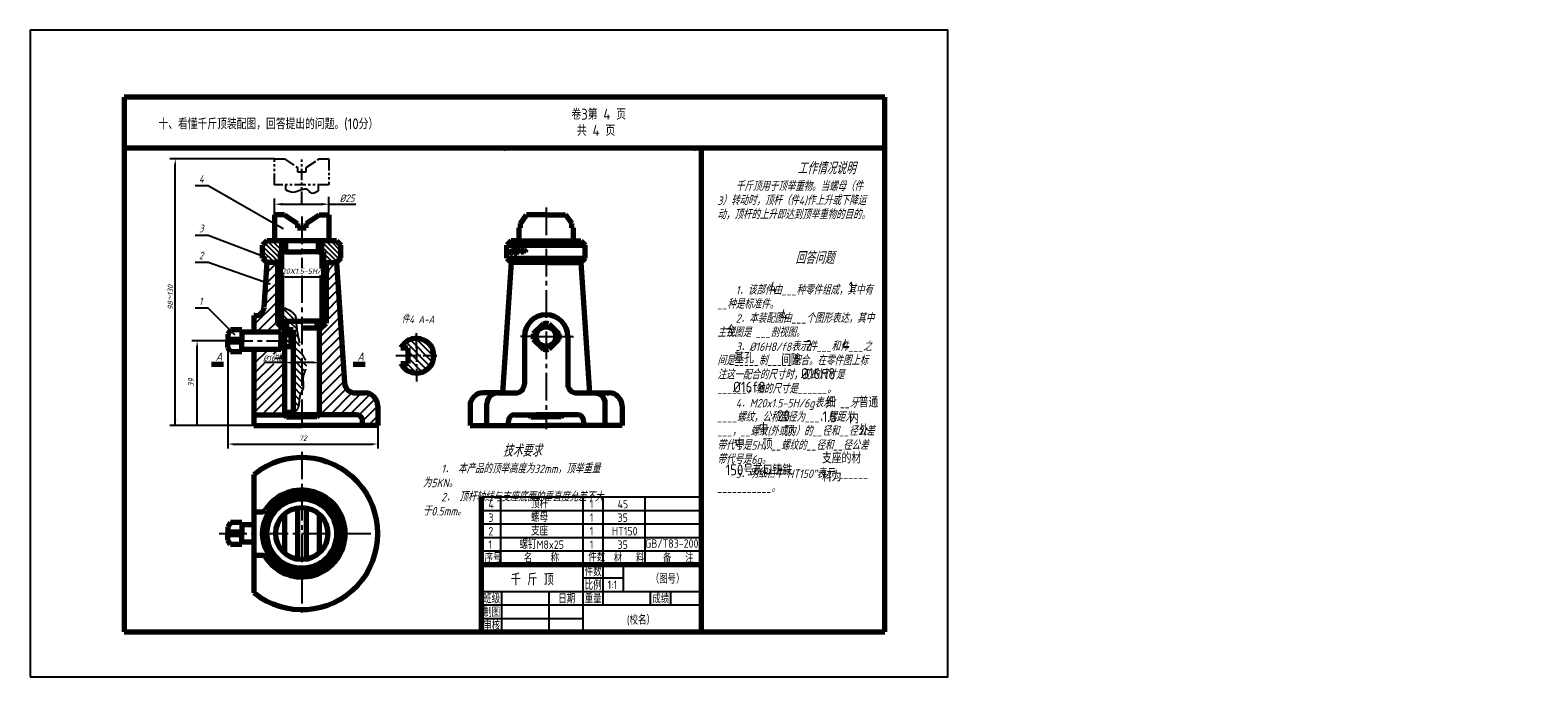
# Model space of a CAD drawing. Header units: millimetres. Extents: x 297 to 922, y 14 to 282.
import ezdxf

# ---------------------------------------------------------------- set-up
doc = ezdxf.new("R2010")
doc.units = ezdxf.units.MM
doc.header["$LTSCALE"] = 0.6
for name, pattern in [('CENTER', [50.8, 31.75, -6.35, 6.35, -6.35]), ('CENTER2', [28.575, 19.05, -3.175, 3.175, -3.175]), ('PHANTOM2', [31.75, 15.875, -3.175, 3.175, -3.175, 3.175, -3.175])]:
    doc.linetypes.add(name, pattern=pattern)
for name, color, linetype in [('1', 7, 'CENTER'), ('4', 5, 'Continuous'), ('剖面线层', 7, 'Continuous'), ('尺寸层', 221, 'Continuous'), ('细实线', 7, 'Continuous'), ('细实线层', 7, 'Continuous')]:
    doc.layers.add(name, color=color, linetype=linetype)
for name, color, linetype, lineweight in [('图层8', 5, 'Continuous', 25), ('点画线层', 3, 'CENTER2', 25), ('答案', 22, 'Continuous', 50), ('粗实线层', 1, 'Continuous', 70)]:
    doc.layers.add(name, color=color, linetype=linetype, lineweight=lineweight)
doc.styles.add('工程字体', font='gbenor.shx', dxfattribs={"bigfont": 'gbcbig.shx'})
doc.styles.add('工程字体（斜）', font='gbeitc.shx', dxfattribs={"bigfont": 'gbcbig.shx'})
doc.styles.add('工程斜体', font='gbeitc.shx', dxfattribs={"bigfont": 'gbcbig.shx'})
doc.styles.add('工程直体', font='gbenor.shx', dxfattribs={"bigfont": 'gbcbig.shx'})

msp = doc.modelspace()

# ---------------------------------------------------------------- hatches: boundary and pattern name
at = {"layer": '4'}
h = msp.add_hatch(dxfattribs=at)
h.set_pattern_fill('ANSI31', scale=0.63, angle=270, style=0)
h.set_pattern_definition([(315, (278.9729, -23.6734), (1.41439, 1.41439), [])])
edge = h.paths.add_edge_path()
edge.add_line((402.28, 161.76), (403.63, 161.76))
edge.add_line((403.63, 161.76), (407.53, 161.76))
edge.add_spline(control_points=[(407.53, 161.76), (407.51, 162.02), (407.38, 163.66), (407.27, 165.63), (402.28, 167.43)], knot_values=[1.930055, 1.930055, 1.930055, 1.930055, 2.2814, 4.015779, 4.015779, 4.015779, 4.015779], degree=3, periodic=0)
edge.add_line((402.28, 167.43), (402.28, 161.76))
edge = h.paths.add_edge_path()
edge.add_line((400.93, 161.76), (401.83, 161.76))
edge.add_line((401.83, 161.76), (402.28, 161.76))
edge.add_line((402.28, 161.76), (402.28, 167.43))
edge.add_spline(control_points=[(402.28, 167.43), (401.87, 167.58), (401.42, 167.73), (400.93, 167.88)], knot_values=[1.785617, 1.785617, 1.785617, 1.785617, 1.930055, 1.930055, 1.930055, 1.930055], degree=3, periodic=0)
edge.add_line((400.93, 167.88), (400.93, 161.76))
edge = h.paths.add_edge_path()
edge.add_spline(control_points=[(409.93, 132.71), (410.13, 133.09), (410.99, 134.81), (409.5, 139), (413.16, 143.98), (410.58, 147), (409.96, 148.36), (409.93, 148.42)], knot_values=[16.566958, 16.566958, 16.566958, 16.566958, 17.909139, 23.092559, 29.753228, 34.810907, 35.058856, 35.058856, 35.058856, 35.058856], degree=3, periodic=0)
edge.add_line((409.93, 148.42), (409.93, 132.71))
edge = h.paths.add_edge_path()
edge.add_line((406.33, 123.96), (402.73, 123.96))
edge.add_line((402.73, 123.96), (402.73, 123.06))
edge.add_line((402.73, 123.06), (403.63, 122.16))
edge.add_line((403.63, 122.16), (403.94, 122.16))
edge.add_spline(control_points=[(403.94, 122.16), (406.58, 123.32), (407.62, 124.63), (408.81, 126.45), (408.86, 130.69), (409.68, 132.21), (409.93, 132.71)], knot_values=[35.058856, 35.058856, 35.058856, 35.058856, 39.746058, 43.356442, 46.662179, 48.458133, 48.458133, 48.458133, 48.458133], degree=3, periodic=0)
edge.add_line((409.93, 132.71), (409.93, 148.42))
edge.add_spline(control_points=[(409.93, 148.42), (409.32, 149.85), (409.16, 153.13), (407.99, 156.41), (407.53, 161.76)], knot_values=[4.015779, 4.015779, 4.015779, 4.015779, 9.55658, 16.566958, 16.566958, 16.566958, 16.566958], degree=3, periodic=0)
edge.add_line((407.53, 161.76), (403.63, 161.76))
edge.add_line((403.63, 161.76), (403.63, 160.21))
edge.add_line((403.63, 160.21), (406.33, 160.21))
edge.add_line((406.33, 160.21), (406.33, 123.96))
h = msp.add_hatch(dxfattribs=at)
h.set_pattern_fill('ANSI31', scale=0.63, angle=270, style=0)
h.set_pattern_definition([(315, (267.4072, -40.2802), (1.41439, 1.41439), [])])
h.paths.add_polyline_path([(453.83, 150.73), (451, 150.73, -0.283237), (457.43, 154.69), (457.43, 147.49), (453.83, 147.49)])
h.paths.add_polyline_path([(453.83, 144.25), (453.83, 147.49), (457.43, 147.49), (457.43, 140.29, -0.283237), (451, 144.25)])
h.paths.add_polyline_path([(457.43, 147.49), (464.63, 147.49, -0.414214), (457.43, 140.29)])
h.paths.add_polyline_path([(457.43, 154.69, -0.414214), (464.63, 147.49), (457.43, 147.49)])
at = {"layer": '剖面线层', "ltscale": 0.5}
h = msp.add_hatch(dxfattribs=at)
h.set_pattern_fill('ANSI31', scale=0.45, angle=90, style=0)
h.set_pattern_definition([(135, (278.9729, -23.6734), (-1.010279, -1.010279), [])])
h.paths.add_polyline_path([(400.93, 190.56), (400.93, 195.06), (395.53, 195.06), (393.73, 193.26), (393.73, 187.86), (395.53, 186.06), (400.93, 186.06)])
h.paths.add_polyline_path([(400.93, 190.56), (402.28, 190.56), (402.28, 195.06), (400.93, 195.06)])
h.paths.add_polyline_path([(418.93, 195.06), (417.58, 195.06), (417.58, 190.56), (418.93, 190.56)])
h.paths.add_polyline_path([(426.13, 193.26), (424.33, 195.06), (418.93, 195.06), (418.93, 190.56), (418.93, 186.06), (424.33, 186.06), (426.13, 187.86)])

# ---------------------------------------------------------------- linework, layer by layer
at = {"color": 7}
for p, q in [((385.09, 158.19), (385.09, 158.19)), ((385.09, 157.26), (385.09, 158.19)), ((385.09, 157.26), (385.09, 157.26)), ((385.09, 150.06), (385.09, 150.06)), ((385.09, 150.06), (385.09, 149.12)), ((385.09, 149.12), (385.09, 149.12)), ((385.09, 78.33), (385.09, 78.33)), ((385.09, 77.39), (385.09, 78.33)), ((385.09, 77.39), (385.09, 77.39)), ((385.09, 70.19), (385.09, 70.19)), ((385.09, 70.19), (385.09, 69.26)), ((385.09, 69.26), (385.09, 69.26))]:
    msp.add_line(p, q, dxfattribs=at)
msp.add_lwpolyline([(297.44, 14.41), (677.44, 14.41), (677.44, 282.41), (297.44, 282.41)], close=True, dxfattribs=at)
at = {"layer": '1', "color": 7}
for p, q in [((402.28, 190.56), (402.28, 183.51)), ((417.58, 190.56), (417.58, 183.67)), ((402.28, 181.08), (402.28, 161.76)), ((417.58, 180.93), (417.58, 161.76)), ((401.87, 156.68), (385.09, 156.68)), ((401.87, 150.63), (385.09, 150.63)), ((390.13, 76.82), (385.09, 76.82)), ((390.13, 70.77), (385.09, 70.77))]:
    msp.add_line(p, q, dxfattribs=at)
msp.add_open_spline([(400.93, 167.88), (407.25, 165.91), (407.74, 157.09), (409.18, 153.15), (409.38, 148.4), (413.16, 143.98), (409.5, 139), (411.19, 134.24), (408.87, 131.35), (408.81, 126.45), (407.62, 124.63), (406.58, 123.32), (403.94, 122.16)], degree=3, knots=[1.785617, 1.785617, 1.785617, 1.785617, 3.664434, 11.026158, 16.814907, 21.872586, 28.533255, 33.716675, 36.854811, 40.160547, 43.770931, 48.458133, 48.458133, 48.458133, 48.458133], dxfattribs=at)
at = {"layer": '4', "color": 7}
for p, q in [((400.93, 190.56), (400.93, 177.87)), ((400.93, 190.56), (400.93, 177.87)), ((403.18, 180.12), (418.93, 180.12))]:
    msp.add_line(p, q, dxfattribs=at)
for points in [[(403.18, 180.49), (403.18, 179.74), (400.93, 180.12)], [(416.68, 180.49), (416.68, 179.74), (418.93, 180.12)]]:
    msp.add_solid(points, dxfattribs=at)
at = {"layer": '尺寸层', "color": 7, "ltscale": 0.5}
for p, q in [((398.68, 229.04), (355.29, 229.04)), ((357.54, 118.56), (357.54, 226.79)), ((398.68, 205.86), (398.68, 212.67)), ((421.18, 205.86), (421.18, 213.37)), ((401.83, 210.27), (418.03, 210.27)), ((421.18, 210.27), (432.34, 210.27)), ((394.94, 177.16), (399.85, 182.07)), ((395.23, 181.49), (399.8, 186.06)), ((395.52, 185.82), (395.76, 186.06)), ((420.01, 182.03), (424.04, 186.06)), ((420.01, 177.98), (424.57, 182.54)), ((394.65, 172.83), (399.85, 178.03)), ((420.01, 173.94), (424.82, 178.75)), ((420.01, 169.9), (425.07, 174.96)), ((390.13, 160.23), (399.85, 169.95)), ((394.36, 168.5), (399.85, 173.99)), ((420.01, 165.86), (425.33, 171.17)), ((391.2, 157.26), (399.85, 165.91)), ((417.13, 154.9), (425.83, 163.6)), ((420.01, 161.82), (425.58, 167.38)), ((395.24, 157.26), (399.85, 161.87)), ((399.29, 157.26), (401.46, 159.43)), ((417.13, 150.86), (426.08, 159.81)), ((378.24, 153.66), (364.34, 153.66)), ((366.59, 118.56), (366.59, 151.41)), ((379.33, 150.87), (379.33, 109.08)), ((390.13, 148.1), (392.09, 150.06)), ((390.13, 144.06), (396.13, 150.06)), ((398.27, 148.16), (400.17, 150.06)), ((417.13, 146.82), (426.34, 156.02)), ((417.13, 142.78), (426.59, 152.23)), ((390.13, 131.94), (402.73, 144.54)), ((390.13, 140.02), (394.5, 144.39)), ((390.13, 135.98), (398.3, 144.14)), ((401.09, 146.93), (402.73, 148.58)), ((417.13, 138.73), (426.84, 148.44)), ((417.13, 123.06), (417.13, 146.37)), ((417.13, 134.69), (427.09, 144.65)), ((390.13, 127.9), (402.73, 140.5)), ((417.13, 130.65), (427.35, 140.87)), ((390.13, 123.86), (402.73, 136.46)), ((393.37, 123.06), (402.73, 132.42)), ((417.13, 126.61), (427.6, 137.08)), ((417.62, 123.06), (428.49, 133.93)), ((421.66, 123.06), (430.85, 132.25)), ((425.7, 123.06), (434.7, 132.06)), ((429.74, 123.06), (438.26, 131.57)), ((397.41, 123.06), (402.73, 128.38)), ((433.55, 122.82), (440.47, 129.74)), ((435.13, 120.36), (441.43, 126.66)), ((401.46, 123.06), (402.73, 124.33)), ((437.37, 118.56), (441.43, 122.62)), ((372.47, 118.56), (355.29, 118.56)), ((390.13, 118.56), (364.34, 118.56)), ((441.41, 118.56), (441.43, 118.58)), ((441.43, 118.56), (441.43, 109.08)), ((381.58, 110.88), (439.18, 110.88))]:
    msp.add_line(p, q, dxfattribs=at)
for points in [[(357.16, 226.79), (357.91, 226.79), (357.54, 229.04)], [(401.83, 210.79), (401.83, 209.74), (398.68, 210.27)], [(418.03, 210.79), (418.03, 209.74), (421.18, 210.27)], [(366.22, 151.41), (366.97, 151.41), (366.59, 153.66)], [(357.12, 121.06), (357.96, 121.06), (357.54, 118.56)], [(366.17, 121.06), (367.01, 121.06), (366.59, 118.56)], [(381.58, 111.25), (381.58, 110.5), (379.33, 110.88)], [(439.18, 111.25), (439.18, 110.5), (441.43, 110.88)]]:
    msp.add_solid(points, dxfattribs=at)
at = {"layer": '点画线层', "color": 7}
for p, q in [((511.11, 208.94), (511.11, 117.1)), ((409.93, 205.21), (409.93, 183.88)), ((409.93, 180.78), (409.93, 116.84)), ((378.24, 153.66), (407.64, 153.66)), ((507.89, 155.46), (522.44, 155.46)), ((409.93, 107.71), (409.93, 40.32)), ((375.69, 73.79), (444.09, 73.79))]:
    msp.add_line(p, q, dxfattribs=at)
at = {"layer": '点画线层', "color": 7, "ltscale": 0.5}
for p, q in [((457.43, 150.63), (457.43, 136.86)), ((465.93, 147.49), (453.12, 147.49))]:
    msp.add_line(p, q, dxfattribs=at)
at = {"layer": '粗实线层', "color": 7, "ltscale": 0.5}
for p, q in [((651.44, 254.57), (336.44, 254.57)), ((336.44, 254.57), (336.44, 233.45)), ((651.44, 233.45), (651.44, 254.57)), ((489.14, 233.45), (336.44, 233.45)), ((336.44, 233.45), (336.44, 33)), ((651.44, 233.45), (489.14, 233.45)), ((575.41, 233.45), (575.41, 33)), ((651.44, 33), (651.44, 233.45)), ((401.87, 156.68), (402.73, 156.68)), ((402.01, 150.78), (402.73, 150.78)), ((395.01, 82.93), (395.95, 81.98)), ((394.93, 64.59), (395.95, 65.61)), ((336.44, 33), (651.44, 33))]:
    msp.add_line(p, q, dxfattribs=at)
at = {"layer": '粗实线层', "color": 7}
for p, q in [((402.73, 205.86), (398.68, 205.86)), ((398.68, 205.86), (398.68, 195.06)), ((402.73, 205.86), (408.13, 202.26)), ((408.13, 202.26), (408.13, 200.46)), ((408.13, 200.46), (411.73, 200.46)), ((411.73, 202.26), (417.13, 205.86)), ((411.73, 200.46), (411.73, 202.26)), ((417.13, 205.86), (421.18, 205.86)), ((421.18, 205.86), (421.18, 195.06)), ((499.86, 200.46), (499.86, 195.06)), ((499.86, 200.46), (500.46, 200.46)), ((500.46, 202.26), (503.06, 205.86)), ((500.46, 200.46), (500.46, 202.26)), ((511.11, 205.86), (503.06, 205.86)), ((511.11, 205.86), (519.16, 205.86)), ((521.76, 202.26), (519.16, 205.86)), ((521.76, 200.46), (521.76, 202.26)), ((522.36, 200.46), (521.76, 200.46)), ((522.36, 200.46), (522.36, 195.06)), ((395.53, 195.06), (393.73, 193.26)), ((424.33, 195.06), (395.53, 195.06)), ((402.28, 190.56), (402.28, 195.06)), ((403.18, 195.06), (403.18, 190.56)), ((416.68, 195.06), (416.68, 190.56)), ((417.58, 190.56), (417.58, 195.06)), ((424.33, 195.06), (426.13, 193.26)), ((496.71, 195.06), (494.91, 193.26)), ((500.31, 195.06), (496.71, 195.06)), ((500.31, 195.06), (521.91, 195.06)), ((521.91, 195.06), (525.51, 195.06)), ((525.51, 195.06), (527.31, 193.26)), ((393.73, 187.86), (393.73, 193.26)), ((393.73, 187.86), (395.53, 186.06)), ((400.93, 190.56), (400.93, 161.76)), ((403.18, 190.56), (400.93, 190.56)), ((403.18, 190.56), (409.93, 190.56)), ((416.68, 190.56), (409.93, 190.56)), ((409.93, 190.56), (409.93, 190.56)), ((416.68, 190.56), (418.93, 190.56)), ((418.93, 190.56), (418.93, 161.76)), ((426.13, 187.86), (424.33, 186.06)), ((426.13, 187.86), (426.13, 193.26)), ((494.91, 187.86), (494.91, 193.26)), ((494.91, 193.26), (527.31, 193.26)), ((494.91, 187.86), (496.71, 186.06)), ((494.91, 187.86), (527.31, 187.86)), ((527.31, 187.86), (525.51, 186.06)), ((527.31, 187.86), (527.31, 193.26)), ((395.53, 186.06), (394.29, 167.46)), ((400.93, 186.06), (395.53, 186.06)), ((399.85, 186.06), (399.85, 161.04)), ((418.93, 186.06), (424.33, 186.06)), ((420.01, 186.06), (420.01, 161.04)), ((424.33, 186.06), (427.65, 136.26)), ((496.71, 186.06), (493.11, 132.06)), ((511.11, 186.06), (496.71, 186.06)), ((511.11, 186.06), (525.51, 186.06)), ((525.51, 186.06), (529.11, 132.06)), ((390.7, 164.1), (390.13, 164.1)), ((390.13, 164.1), (390.13, 157.26)), ((380.35, 158.19), (379.33, 156.44)), ((379.33, 156.44), (379.33, 153.66)), ((385.09, 158.19), (380.35, 158.19)), ((385.09, 158.19), (385.09, 153.66)), ((401.29, 157.26), (385.09, 157.26)), ((402.73, 158.16), (399.85, 161.04)), ((399.85, 161.04), (403.63, 161.04)), ((400.93, 161.76), (403.63, 161.76)), ((400.93, 161.76), (401.83, 161.76)), ((401.29, 157.26), (401.29, 153.66)), ((401.29, 157.26), (402.01, 156.54)), ((402.01, 156.18), (402.01, 156.54)), ((402.01, 156.18), (402.01, 153.66)), ((405.43, 156.18), (402.01, 156.18)), ((403.63, 159.06), (402.73, 159.06)), ((402.73, 159.06), (402.73, 123.06)), ((406.33, 158.28), (402.73, 158.16)), ((403.63, 161.76), (409.93, 161.76)), ((403.63, 161.76), (403.63, 159.06)), ((405.43, 156.18), (406.33, 155.28)), ((405.43, 156.18), (405.43, 151.14)), ((406.33, 158.28), (406.33, 123.96)), ((416.23, 161.76), (409.93, 161.76)), ((409.93, 159.06), (417.13, 159.06)), ((418.93, 161.76), (416.23, 161.76)), ((416.23, 161.76), (416.23, 159.06)), ((420.01, 161.04), (416.23, 161.04)), ((417.13, 158.16), (420.01, 161.04)), ((417.13, 159.06), (417.13, 123.06)), ((418.93, 161.76), (418.03, 161.76)), ((510.04, 160.75), (505.82, 156.53)), ((512.19, 160.75), (516.41, 156.53)), ((379.33, 150.87), (379.33, 153.66)), ((380.35, 149.12), (379.33, 150.87)), ((385.09, 154.25), (379.78, 154.25)), ((385.09, 153.06), (379.78, 153.06)), ((385.09, 149.12), (385.09, 153.66)), ((401.29, 150.06), (385.09, 150.06)), ((390.13, 150.06), (390.13, 118.56)), ((401.29, 150.06), (401.29, 153.66)), ((401.29, 150.06), (402.01, 150.78)), ((402.01, 151.14), (402.01, 153.66)), ((405.43, 151.14), (402.01, 151.14)), ((402.01, 151.14), (402.01, 150.78)), ((406.33, 152.04), (405.43, 151.14)), ((406.33, 153.66), (406.33, 155.28)), ((406.33, 153.66), (406.33, 152.04)), ((451, 150.73), (453.83, 150.73)), ((453.83, 150.73), (453.83, 144.25)), ((502.11, 155.46), (502.11, 135.66)), ((505.82, 154.38), (510.04, 150.16)), ((516.41, 154.38), (512.19, 150.16)), ((520.11, 155.46), (520.11, 135.66)), ((385.09, 149.12), (380.35, 149.12)), ((451, 144.25), (453.83, 144.25)), ((432.14, 132.06), (436.03, 132.06)), ((493.11, 132.06), (485.01, 132.06)), ((491.11, 132.06), (498.51, 132.06)), ((523.71, 132.06), (531.11, 132.06)), ((529.11, 132.06), (537.21, 132.06)), ((441.43, 126.66), (441.43, 118.56)), ((479.61, 126.66), (479.61, 118.56)), ((486.61, 118.56), (486.61, 127.56)), ((535.61, 118.56), (535.61, 127.56)), ((542.61, 126.66), (542.61, 118.56)), ((390.13, 123.06), (402.73, 123.06)), ((406.33, 123.96), (402.73, 123.96)), ((402.73, 123.96), (402.73, 123.06)), ((402.73, 123.06), (403.63, 122.16)), ((403.63, 122.16), (409.93, 122.16)), ((417.13, 123.06), (405.74, 123.06)), ((416.23, 122.16), (409.93, 122.16)), ((416.23, 122.16), (417.13, 123.06)), ((432.43, 123.06), (417.13, 123.06)), ((435.13, 118.56), (435.13, 120.36)), ((495.53, 118.56), (495.53, 120.36)), ((498.23, 123.06), (511.11, 123.06)), ((503.91, 123.06), (504.81, 122.16)), ((504.81, 122.16), (511.11, 122.16)), ((518.31, 123.06), (506.92, 123.06)), ((524, 123.06), (511.11, 123.06)), ((517.41, 122.16), (511.11, 122.16)), ((517.41, 122.16), (518.31, 123.06)), ((526.7, 118.56), (526.7, 120.36)), ((390.13, 118.56), (409.93, 118.56)), ((441.43, 118.56), (409.93, 118.56)), ((479.61, 118.56), (511.11, 118.56)), ((542.61, 118.56), (511.11, 118.56)), ((390.13, 98.29), (390.13, 49.29)), ((484.41, 61), (484.41, 89)), ((390.13, 82.79), (393.34, 82.79)), ((402.73, 81.84), (402.73, 65.74)), ((408.13, 84.44), (408.13, 63.14)), ((411.73, 84.44), (411.73, 63.14)), ((417.13, 81.84), (417.13, 65.74)), ((380.35, 78.33), (379.33, 76.58)), ((379.33, 76.58), (379.33, 73.79)), ((385.09, 78.33), (380.35, 78.33)), ((385.09, 78.33), (385.09, 73.79)), ((390.13, 77.39), (385.09, 77.39)), ((379.33, 71.01), (379.33, 73.79)), ((380.35, 69.26), (379.33, 71.01)), ((385.09, 74.39), (379.78, 74.39)), ((385.09, 73.2), (379.78, 73.2)), ((385.09, 69.26), (380.35, 69.26)), ((385.09, 69.26), (385.09, 73.79)), ((390.13, 70.19), (385.09, 70.19)), ((390.13, 64.79), (393.34, 64.79)), ((484.41, 33), (484.41, 61)), ((484.41, 61), (575.41, 61))]:
    msp.add_line(p, q, dxfattribs=at)
at = {"layer": '粗实线层', "color": 7, "lineweight": 70, "ltscale": 0.5}
for p, q in [((372.52, 143.97), (377.52, 143.97)), ((431.2, 143.97), (436.2, 143.97))]:
    msp.add_line(p, q, dxfattribs=at)
at = {"layer": '粗实线层', "color": 7}
for centre, radius in [((511.11, 155.46), 4.05), ((409.93, 73.79), 16.2), ((409.93, 73.79), 14.4), ((409.93, 73.79), 10.8)]:
    msp.add_circle(centre, radius, dxfattribs=at)
for centre, radius, start, end in [((390.7, 167.7), 3.6, 270, 356.18593), ((511.11, 155.46), 9, 0, 180), ((511.11, 155.46), 5.4, 168.55731, 191.44269), ((511.11, 155.46), 5.4, 78.55731, 101.44269), ((511.11, 155.46), 5.4, 348.55731, 11.44269), ((378.14, 153.66), 1.75, 313.10674, 46.89326), ((457.43, 147.49), 7.2, 206.74368, 153.25632), ((511.11, 155.46), 5.4, 258.55731, 281.44269), ((432.14, 136.56), 4.5, 183.81407, 270), ((436.03, 126.66), 5.4, 0, 90), ((485.01, 126.66), 5.4, 90, 180), ((491.11, 127.56), 4.5, 90, 180), ((498.51, 135.66), 3.6, 270, 0), ((523.71, 135.66), 3.6, 180, 270), ((531.11, 127.56), 4.5, 0, 90), ((537.21, 126.66), 5.4, 0, 90), ((432.43, 120.36), 2.7, 0, 90), ((498.23, 120.36), 2.7, 90, 180), ((524, 120.36), 2.7, 0, 90), ((409.93, 73.79), 31.5, 231.0552, 128.9448), ((378.14, 73.79), 1.75, 313.10674, 46.89326)]:
    msp.add_arc(centre, radius, start, end, dxfattribs=at)
at = {"layer": '粗实线层', "color": 7, "ltscale": 0.5}
for centre, radius, start, end in [((409.93, 73.79), 18, 213.05573, 146.94427), ((393.34, 84.59), 1.8, 270, 326.94427), ((393.34, 62.99), 1.8, 33.05573, 90)]:
    msp.add_arc(centre, radius, start, end, dxfattribs=at)
at = {"layer": '粗实线层', "color": 7}
for p in [(493.94, 233.45), (572.69, 233.45)]:
    msp.add_point(p, dxfattribs=at)
at = {"layer": '细实线层', "color": 7, "linetype": 'PHANTOM2', "ltscale": 0.5}
for p, q in [((409.93, 210.71), (409.93, 229.32)), ((403.18, 218.24), (403.18, 216.38)), ((416.68, 218.24), (416.68, 215.85))]:
    msp.add_line(p, q, dxfattribs=at)
at = {"layer": '细实线层', "color": 7, "ltscale": 0.5}
for p, q in [((371.17, 217.91), (365.77, 217.91)), ((402.22, 200.05), (371.17, 217.91)), ((371.17, 197.37), (365.77, 197.37)), ((395.42, 188.05), (371.17, 197.37)), ((495.25, 190.32), (497.26, 189.15)), ((495.31, 190.84), (498.98, 192.78)), ((495.35, 191.3), (498.94, 189.21)), ((495.39, 189.86), (499.99, 192.3)), ((496.21, 189.27), (501.97, 192.33)), ((496.35, 191.76), (499.85, 189.72)), ((497.33, 192.23), (501.76, 189.65)), ((497.96, 189.18), (503.03, 191.87)), ((498.55, 192.55), (502.66, 190.14)), ((500.78, 189.66), (503.61, 191.16)), ((500.89, 192.22), (503.57, 190.64)), ((371.17, 186.16), (365.77, 186.16)), ((396.83, 177.2), (371.17, 186.16)), ((371.17, 167.17), (365.77, 167.17)), ((382.15, 156.18), (371.17, 167.17)), ((401.29, 157.26), (402.73, 157.26)), ((457.43, 150.63), (457.43, 156.87)), ((401.29, 150.06), (402.73, 150.06)), ((507.89, 155.46), (500.47, 155.46)), ((402.93, 144.63), (394.25, 144.63)), ((402.73, 123.96), (402.73, 147.33)), ((414.83, 144.63), (405.43, 144.63)), ((417.13, 123.96), (417.13, 147.33)), ((453.12, 147.49), (448.92, 147.49))]:
    msp.add_line(p, q, dxfattribs=at)
at = {"layer": '细实线层', "color": 7}
for p, q in [((400.93, 190.56), (400.93, 195.06)), ((418.93, 190.56), (418.93, 195.06)), ((403.63, 159.96), (405.34, 158.25)), ((484.41, 89), (575.41, 89)), ((492.41, 61), (492.41, 89)), ((526.41, 61), (526.41, 89)), ((534.81, 61), (534.81, 89)), ((552.14, 61), (552.14, 89)), ((484.41, 83.4), (575.41, 83.4)), ((484.41, 77.8), (575.41, 77.8)), ((484.41, 72.2), (575.41, 72.2)), ((484.41, 66.6), (575.41, 66.6)), ((526.41, 33), (526.41, 61)), ((534.81, 44.2), (534.81, 61)), ((543.21, 49.8), (543.21, 61)), ((526.41, 55.4), (543.21, 55.4)), ((484.41, 49.8), (575.41, 49.8)), ((484.41, 44.2), (575.41, 44.2)), ((492.81, 33), (492.81, 49.8)), ((512.41, 33), (512.41, 49.8)), ((554.41, 44.2), (554.41, 49.8)), ((562.81, 44.2), (562.81, 49.8)), ((484.41, 38.6), (526.41, 38.6))]:
    msp.add_line(p, q, dxfattribs=at)
at = {"layer": '细实线层', "color": 7, "linetype": 'PHANTOM2', "ltscale": 0.5}
msp.add_lwpolyline([(398.68, 229.04), (402.73, 229.04), (408.13, 225.44), (408.13, 223.64), (411.73, 223.64), (411.73, 225.44), (417.13, 229.04), (421.18, 229.04), (421.18, 218.24), (398.68, 218.24)], close=True, dxfattribs=at)
at = {"layer": '细实线层', "color": 7, "ltscale": 0.5, "const_width": 0.225}
for points in [[(402.11, 200.05, 1), (402.33, 200.05, 1)], [(395.31, 188.05, 1), (395.54, 188.05, 1)], [(396.72, 177.2, 1), (396.94, 177.2, 1)], [(382.04, 156.18, 1), (382.27, 156.18, 1)]]:
    msp.add_lwpolyline(points, format="xyb", close=True, dxfattribs=at)
at = {"layer": '细实线层', "color": 7, "ltscale": 0.5}
msp.add_spline([(403.18, 216.38), (406.23, 215.32), (409.93, 216.38), (412.24, 216.38), (413.66, 214.96), (416.68, 215.85)], degree=3, dxfattribs=at)
for points in [[(405.43, 145.05), (405.43, 144.22), (402.93, 144.63)], [(414.83, 145.05), (414.83, 144.22), (417.33, 144.63)]]:
    msp.add_solid(points, dxfattribs=at)

# ---------------------------------------------------------------- texts
at = {"layer": '4', "color": 7, "insert": (410.38, 182.14), "char_height": 2.25, "attachment_point": 5, "style": '工程字体（斜）'}
msp.add_mtext('M20X1.5-5H/6g', dxfattribs=at)
at = {"layer": '图层8', "color": 7, "style": '工程字体'}
msp.add_text('十、看懂千斤顶装配图，回答提出的问题。(10分）', height=4.5, dxfattribs=at).set_placement((350.57, 241.34))
at = {"layer": '尺寸层', "color": 7, "ltscale": 0.5, "attachment_point": 5, "style": '工程字体（斜）'}
for s, insert, char_height in [('%%C25', (428.68, 212.74), 3.15), ('\\A1;%%C16{\\H0.7x;\\SH8/f8;}', (397.79, 146.46), 2.25), ('72', (410.38, 113.3), 2.25)]:
    msp.add_mtext(s, dxfattribs=dict(at, insert=insert, char_height=char_height))
at = {"layer": '尺寸层', "color": 7, "ltscale": 0.5, "attachment_point": 5, "rotation": 90, "style": '工程字体（斜）'}
for s, insert, char_height in [('98～130', (355.51, 171.65), 2.25), ('39', (364.11, 136.28), 2.5)]:
    msp.add_mtext(s, dxfattribs=dict(at, insert=insert, char_height=char_height))
at = {"layer": '答案', "lineweight": 25, "char_height": 4.5, "attachment_point": 1, "style": '工程字体'}
for s, insert, width in [('4', (603.82, 178.15), 7.8464), ('1', (636.39, 178.15), 7.8464), ('4', (608.27, 166.68), 7.8464), ('全', (585.78, 160.12), 7.8464), ('2', (618.58, 154.04), 7.8464), ('4', (633.81, 154.27), 7.8464), ('基孔', (589.05, 148.89), 7.8464), ('间隙', (608.51, 148.19), 7.8464), ('%%C16H8', (616.65, 142.34), 7.8464), ('%%C16f8', (588.53, 136.72), 7.8464), ('细', (627.02, 130.52), 7.8464), ('普通', (640.61, 130.52), 7.8464), ('20', (606.87, 124.9), 7.8464), ('中', (599.14, 119.52), 7.8464), ('顶', (609.92, 118.58), 7.8464), ('1.5', (625.62, 124.44), 7.8464), ('内', (636.63, 123.97), 7.8464), ('外', (640.85, 119.05), 7.8464), ('中', (589.29, 113.2), 7.8464), ('顶', (600.78, 113.2), 7.8464), ('支座的材料为', (625.39, 107.35), 19.3504), ('150号灰口铸铁', (585.47, 102.43), 32.8953)]:
    msp.add_mtext(s, dxfattribs=dict(at, insert=insert, width=width))
at = {"layer": '细实线', "color": 7, "style": '工程字体'}
for s, p in [('卷3第 4 页', (521.62, 245.31)), ('共 4 页', (523.88, 238.59))]:
    msp.add_text(s, height=4.5, dxfattribs=at).set_placement(p)
at = {"layer": '细实线层', "color": 7, "ltscale": 0.5, "style": '工程斜体'}
for s, height, p in [('4', 3.15, (367.36, 219.18)), ('3', 3.15, (367.36, 198.64)), ('2', 3.15, (367.36, 187.42)), ('1', 3.15, (367.36, 168.43)), ('件4 A-A', 3.15, (451.27, 160.98)), ('A', 3.5, (374.28, 145.38)), ('A', 3.5, (432.96, 145.38))]:
    msp.add_text(s, height=height, dxfattribs=at).set_placement(p)
at = {"layer": '细实线层', "color": 7, "style": '工程直体'}
for s, height, p in [('4', 3.5, (487.24, 84.23)), ('顶杆', 3.5, (504.91, 84.23)), ('1', 3.5, (529.24, 84.23)), ('45', 3.5, (540.71, 84.23)), ('3', 3.5, (487.24, 78.63)), ('螺母', 3.5, (504.91, 78.63)), ('1', 3.5, (529.24, 78.63)), ('35', 3.5, (540.71, 78.63)), ('2', 3.5, (487.24, 73.03)), ('支座', 3.5, (504.91, 73.03)), ('1', 3.5, (529.24, 73.03)), ('HT150', 3.5, (538.37, 73.03)), ('1', 3.5, (487.24, 67.43)), ('螺钉M8x25', 3.5, (500.12, 67.43)), ('1', 3.5, (529.24, 67.43)), ('35', 3.5, (540.71, 67.43)), ('GB/T83-2000', 3.5, (552.14, 67.91)), ('序号', 3.5, (485.62, 61.83)), ('名    称', 3.5, (501.91, 61.7)), ('件数', 3.5, (528.61, 62.22)), ('材   料', 3.5, (539.16, 61.7)), ('备   注', 3.5, (559.53, 61.7)), ('千 斤 顶', 4.9, (496.5, 52.33)), ('件数', 3.5, (527.11, 56.1)), ('（图号）', 3.5, (554.44, 53.12)), ('比例', 3.5, (527.11, 50.5)), ('1:1', 3.5, (536.61, 50.79)), ('班级', 3.5, (485.11, 44.9)), ('日期', 3.5, (516.15, 44.9)), ('重量', 3.5, (527.11, 44.9)), ('成绩', 3.5, (555.11, 44.9)), ('制图', 3.5, (485.11, 39.3)), ('审核', 3.5, (485.11, 33.76)), ('(校名）', 3.5, (544.57, 36.07))]:
    msp.add_text(s, height=height, dxfattribs=at).set_placement(p)
at = {"layer": '细实线层', "color": 7, "ltscale": 0.5, "char_height": 3.508, "attachment_point": 1, "style": '工程斜体'}
for s, insert, width in [('                {\\H1.4286x; 工作情况说明\\P}    千斤顶用于顶举重物。当螺母（件3）转动时，顶杆（件4)作上升或下降运动，顶杆的上升即达到顶举重物的目的。', (582.04, 227.7), 63.9693), ('\\A1;                 {\\H1.4286x;回答问题}\\P   \\P    1．该部件由___种零件组成，其中有 __种是标准件。\\P    2．本装配图由___个图形表达，其中主视图是 ___剖视图。\\P    3．%%C16H8/f8表示件___和件___之间是_____制_____配合。在零件图上标注这一配合的尺寸时，孔的尺寸是 ______，轴的尺寸是______。\\P    {\\A0;4．M20x1.5-5H/6g表示：__牙____螺纹，公称直径为___、螺距为___，__螺纹(外或内）的__径和__径公差带代号是5H，__螺纹的__径和__径公差带代号是6g。\\P    }5．明细栏中“HT150”表示_______\\P___________。', (582.04, 190.56), 65.7488), ('                {\\H1.4286x; 技术要求\\P}    1． 本产品的顶举高度为32mm，顶举重量为5KN。\\P    2． 顶杆轴线与支座底面的垂直度允差不大于0.5mm。', (460.08, 110.71), 76.2374)]:
    msp.add_mtext(s, dxfattribs=dict(at, insert=insert, width=width))

doc.saveas('drawing.dxf')
